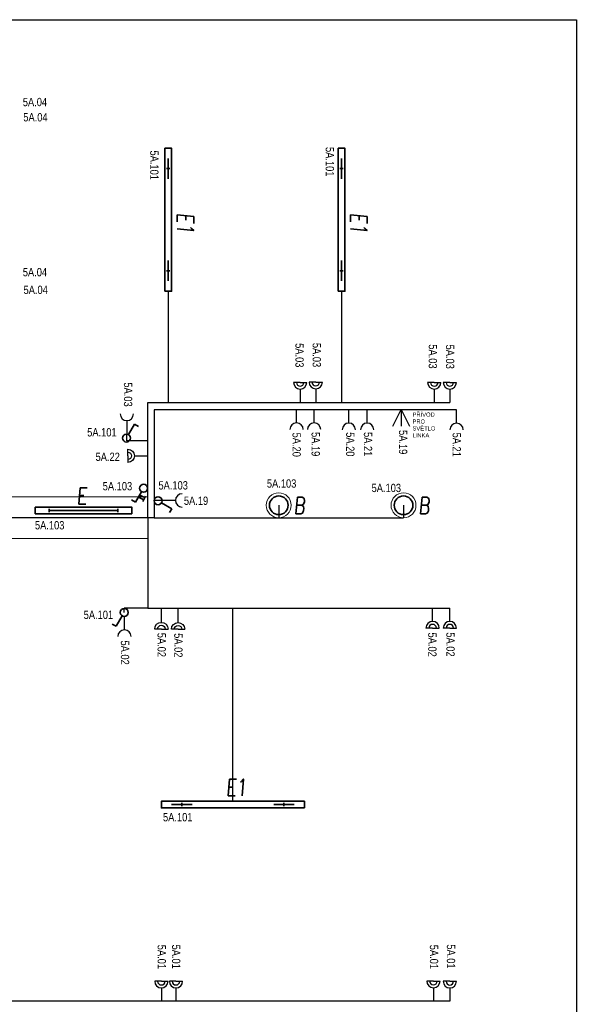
# Model space of a CAD drawing. Header units: millimetres. Extents: x 370888 to 505664, y 284292 to 447185.
# Tile 5 of 41: x 392924 to 399617, y 296131 to 307972. Entities that reach past the tile are written whole.
import ezdxf
from ezdxf.enums import TextEntityAlignment as Align

# ---------------------------------------------------------------- set-up
doc = ezdxf.new("R2010")
doc.units = ezdxf.units.MM
doc.header["$LTSCALE"] = 100
doc.layers.get('0').update_dxf_attribs({"color": 21, "linetype": 'CONTINUOUS'})
for name, color, linetype, lineweight in [('2DE_OBL', 91, 'CONTINUOUS', 35), ('2DE_OBL_L1', 91, 'CONTINUOUS', 35), ('CP_DETAL', 33, 'CONTINUOUS', 18), ('E_SVĚTLA POPIS', 130, 'CONTINUOUS', 30), ('E_VEDENÍ SILNOPROUD', 50, 'CONTINUOUS', 25), ('E_VYPINACE', 170, 'CONTINUOUS', 35), ('E_ZÁSUVKY POPIS', 111, 'CONTINUOUS', 30), ('E_ZÁSUVKY-DVOJITE', 7, 'CONTINUOUS', 30), ('E_ZÁSUVKY.OST.+VYVODY', 11, 'CONTINUOUS', 30), ('E_ŽLABY', 40, 'CONTINUOUS', 15), ('U1 LIGHTING', 10, 'CONTINUOUS', 35)]:
    doc.layers.add(name, color=color, linetype=linetype, lineweight=lineweight)
for name, color, linetype in [('E_RÁM', 253, 'CONTINUOUS'), ('PRIPOJKA 230V', 1, 'CONTINUOUS'), ('ŽLAB', 7, 'CONTINUOUS')]:
    doc.layers.add(name, color=color, linetype=linetype)
doc.styles.add('CP_ATTR', font='ROMANS.SHX')
doc.styles.add('CS-ROMANS', font='romans.shx', dxfattribs={"width": 0.75, "oblique": 5})
doc.styles.get("Standard").update_dxf_attribs({"font": 'arial.ttf'})

# ---------------------------------------------------------------- blocks, each defined once
blk = doc.blocks.new('A$C3423193F')
at = {"color": 1, "linetype": 'ByBlock'}
for p, q in [((80, 240), (0, 240)), ((80, 240), (160, 240)), ((80, 160), (80, 0))]:
    blk.add_line(p, q, dxfattribs=at)
for radius in [80, 45.2]:
    blk.add_arc((80, 240), radius, 180, 0, dxfattribs=at)
blk = doc.blocks.new('zasuvka_jednoducha')
at = {"color": 1, "lineweight": 30}
blk.add_line((19281, 12983), (19281, 13143), dxfattribs=at)
blk.add_arc((19281, 12903), 80, 0, 180, dxfattribs=at)
blk = doc.blocks.new('E')
at = {"layer": 'U1 LIGHTING', "style": 'CS-ROMANS', "oblique": 5, "width": 0.75}
blk.add_text('E', height=200, dxfattribs=at).set_placement((229480, 21709))
blk = doc.blocks.new('*U28', base_point=(57391, -22719))
at = {"lineweight": 30, "ltscale": 0.1}
for p, q in [((57291, -22519), (57391, -22719)), ((57391, -22719), (57391, -22519)), ((57391, -22719), (57491, -22519))]:
    blk.add_line(p, q, dxfattribs=at)
blk = doc.blocks.new('pripojka 230V')
at = {"layer": 'PRIPOJKA 230V', "color": 1, "xscale": -1}
blk.add_blockref('*U28', (0, -2, -40), dxfattribs=at)
blk = doc.blocks.new('*U30')
at = {"color": 0, "linetype": 'ByBlock'}
for p, q in [((24, 249.57), (96, 374.28)), ((96, 374.28), (143.56, 346.82))]:
    blk.add_line(p, q, dxfattribs=at)
blk.add_circle((0, 208), 48, dxfattribs=at)
blk = doc.blocks.new('prepinas-svetel-jednoduchy')
at = {"layer": 'E_VYPINACE', "rotation": 89.99999999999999}
blk.add_blockref('*U30', (208, 2), dxfattribs=at)
blk = doc.blocks.new('*U24')
at = {"color": 0, "linetype": 'ByBlock'}
for p, q in [((24, 249.57), (96, 374.28)), ((96, 374.28), (143.56, 346.82))]:
    blk.add_line(p, q, dxfattribs=at)
blk.add_circle((0, 208), 48, dxfattribs=at)
blk = doc.blocks.new('tlacitko_prepinac_svetla')
at = {"layer": 'E_VYPINACE'}
for points in [[(16875, 8774), (16940, 8744)], [(16888, 8798), (16951, 8769)], [(16930, 8722), (16960, 8787)]]:
    blk.add_lwpolyline(points, dxfattribs=at)
at = {"layer": 'E_VYPINACE', "rotation": 180}
blk.add_blockref('*U24', (16937, 9090), dxfattribs=at)
blk = doc.blocks.new('2DELLI009_CZ')
for p, q in [((-0.5, 0.1), (-0.5, -0.1)), ((-0.5, 0), (0.5, 0)), ((0.5, 0.1), (0.5, -0.1))]:
    blk.add_line(p, q)
blk.add_lwpolyline([(-0.7, 0.2), (0.7, 0.2), (0.7, -0.2), (-0.7, -0.2)], close=True)
at = {"linetype": 'ByBlock', "style": 'CP_ATTR', "flags": 9}
for tag, p in [('NAME', (-0.092, -0.018)), ('GROUP', (-0.092, -0.018)), ('NUMBER', (-0.092, -0.018)), ('PRODUCER', (-0.092, -0.018)), ('ARTICLE', (-0.092, -0.018)), ('CHARACTER', (-0.092, -0.018)), ('VOLTAGE', (-0.092, -0.019)), ('WEIGHT', (-0.092, -0.018)), ('OTHER', (-0.092, -0.018)), ('PRODUCT-TYPE', (-0.092, -0.019)), ('ORDER-NO', (-0.092, -0.019)), ('POWER', (-0.092, -0.019))]:
    blk.add_attdef(tag, text='', height=0.00005, dxfattribs=at).set_placement(p, align=Align.MIDDLE_LEFT)
blk = doc.blocks.new('2DELLI018_CZ')
for p, q in [((-0.5, 0.1), (-0.5, -0.1)), ((0.5, 0.1), (0.5, -0.1)), ((-0.6, 0), (-0.4, 0)), ((0.4, 0), (0.6, 0))]:
    blk.add_line(p, q)
blk.add_lwpolyline([(-0.7, 0.2), (0.7, 0.2), (0.7, -0.2), (-0.7, -0.2)], close=True)
at = {"linetype": 'ByBlock', "style": 'CP_ATTR', "flags": 9}
for tag, p in [('NAME', (-0.0919, -0.0183)), ('NUMBER', (-0.0919, -0.0185)), ('CHARACTER', (-0.0919, -0.0184)), ('PRODUCT-TYPE', (-0.0919, -0.0186)), ('ORDER-NO', (-0.0919, -0.0187)), ('OTHER', (-0.0918, -0.0183)), ('PRODUCER', (-0.0917, -0.0183)), ('ARTICLE', (-0.0916, -0.0183)), ('VOLTAGE', (-0.0916, -0.0185)), ('GROUP', (-0.0915, -0.0185)), ('WEIGHT', (-0.0915, -0.0184)), ('POWER', (-0.0915, -0.0187))]:
    blk.add_attdef(tag, text='', height=0.00005, dxfattribs=at).set_placement(p, align=Align.MIDDLE_LEFT)
blk = doc.blocks.new('E1')
at = {"layer": 'U1 LIGHTING', "style": 'CS-ROMANS', "oblique": 5, "width": 0.75}
blk.add_text('E1', height=200, dxfattribs=at).set_placement((229480, 21709))
blk = doc.blocks.new('2DELPH010_CZ')
blk.add_ellipse((0, 0), major_axis=(-0.053, 0.053), ratio=1, start_param=3.926991, end_param=10.210176)
at = {"layer": 'CP_DETAL'}
blk.add_ellipse((0, 0), major_axis=(-0.0707, 0.0707), ratio=1, start_param=3.926991, end_param=10.210176, dxfattribs=at)
at = {"linetype": 'ByBlock', "style": 'CP_ATTR', "flags": 9}
for tag in ['NAME', 'GROUP', 'NUMBER', 'PRODUCER', 'ARTICLE', 'PRODUCT-TYPE', 'ORDER-NO', 'CHARACTER', 'POWER', 'VOLTAGE', 'WEIGHT', 'OTHER']:
    blk.add_attdef(tag, text='', height=0.00000005, dxfattribs=at).set_placement((-0.0001, 0), align=Align.MIDDLE_LEFT)
blk = doc.blocks.new('B')
at = {"layer": 'U1 LIGHTING', "style": 'CS-ROMANS', "oblique": 5, "width": 0.75}
blk.add_text('B', height=200, dxfattribs=at).set_placement((229480, 21709))
blk = doc.blocks.new('*U67')
for p, q in [((0, -250), (0, 250)), ((0, 250), (6662.5, 250)), ((6662.5, 250), (6662.5, -250)), ((6662.5, -250), (0, -250))]:
    blk.add_line(p, q)
at = {"style": 'CP_ATTR', "flags": 9}
for tag in ['NAME', 'PRODUCER', 'PRODUCT-TYPE', 'ARTICLE', 'FLOW', 'NUMBER', 'SYSTEM', 'FORM', 'SIZE', 'OTHER']:
    blk.add_attdef(tag, (0, 0), '', height=0.0001, dxfattribs=at)

msp = doc.modelspace()

# ---------------------------------------------------------------- linework, layer by layer
at = {"layer": 'E_RÁM', "color": 252, "true_color": 0x939598}
msp.add_lwpolyline([(399617, 284292), (373037, 284292), (373037, 307972), (399617, 307972)], close=True, dxfattribs=at)
at = {"layer": 'E_VEDENÍ SILNOPROUD'}
for p, q in [((394710, 304707), (394710, 303370)), ((396794, 304707), (396794, 303370)), ((394464, 301982), (394464, 303370)), ((394464, 303370), (398096, 303370)), ((398177, 303281), (394539, 303281)), ((394539, 303281), (394539, 301982)), ((394212, 302907), (394212, 302990)), ((394464, 302907), (394212, 302907)), ((394635, 302191), (394539, 302191)), ((396039, 302132), (396039, 301982)), ((397539, 302132), (397539, 301982)), ((394539, 301982), (379001, 301982)), ((394464, 301982), (394464, 300895)), ((394539, 301982), (397539, 301982)), ((394464, 300895), (394181, 300895)), ((394181, 300844), (394181, 300895)), ((394464, 300895), (398096, 300895)), ((395487, 298572), (395487, 300895)), ((398096, 296170), (392827, 296170))]:
    msp.add_line(p, q, dxfattribs=at)

# ---------------------------------------------------------------- block references
at = {"rotation": 270}
for p in [(373108, 535129), (375192, 535129)]:
    msp.add_blockref('E1', p, dxfattribs=at)
msp.add_blockref('E1', (165924, 276930))
at = {"layer": '2DE_OBL', "xscale": 1228.571428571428, "yscale": 200, "zscale": 1000}
for p, rotation in [((394710, 305567), 89.99999999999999), ((396794, 305567), 89.99999999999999), ((395487, 298532), 180)]:
    msp.add_blockref('2DELLI018_CZ', p, dxfattribs=dict(at, rotation=rotation))
at = {"layer": '2DE_OBL', "xscale": 1500, "yscale": 1500, "zscale": 252.5252525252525}
for p in [(396039, 302132), (397539, 302132)]:
    msp.add_blockref('2DELPH010_CZ', p, dxfattribs=at)
at = {"layer": '2DE_OBL_L1', "xscale": 828.5714285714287, "yscale": 200, "zscale": 1000}
msp.add_blockref('2DELLI009_CZ', (393691, 302071), dxfattribs=at)
at = {"layer": 'E_VYPINACE'}
for p, rotation in [((394206, 302940), 270), ((394183, 300843), 89.99999999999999)]:
    msp.add_blockref('prepinas-svetel-jednoduchy', p, dxfattribs=dict(at, rotation=rotation))
at = {"layer": 'E_ZÁSUVKY-DVOJITE'}
for p in [(396216, 303370), (396404, 303373), (397829, 303370), (398016, 303370), (394547, 296168), (394723, 296168), (397819, 296170), (398016, 296167)]:
    msp.add_blockref('A$C3423193F', p, dxfattribs=at)
at = {"layer": 'E_ZÁSUVKY-DVOJITE', "xscale": -1}
for p, rotation in [((394463, 302807), 89.99999999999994), ((394547, 300884), 180), ((394748, 300882), 180)]:
    msp.add_blockref('A$C3423193F', p, dxfattribs=dict(at, rotation=rotation))
at = {"layer": 'E_ZÁSUVKY-DVOJITE', "rotation": 180}
for p in [(397969, 300895), (398176, 300895)]:
    msp.add_blockref('A$C3423193F', p, dxfattribs=at)
at = {"layer": 'E_ZÁSUVKY.OST.+VYVODY', "color": 1}
for name, p in [('zasuvka_jednoducha', (376972, 290140)), ('zasuvka_jednoducha', (377183, 290139)), ('zasuvka_jednoducha', (377600, 290138)), ('zasuvka_jednoducha', (377821, 290138)), ('zasuvka_jednoducha', (378896, 290137)), ('tlacitko_prepinac_svetla', (377476, 293455)), ('zasuvka_jednoducha', (374902, 287651))]:
    msp.add_blockref(name, p, dxfattribs=at)
at = {"layer": 'E_ZÁSUVKY.OST.+VYVODY', "rotation": 180}
msp.add_blockref('pripojka 230V', (397511, 303282), dxfattribs=at)
at = {"layer": 'E_ZÁSUVKY.OST.+VYVODY', "color": 1}
for p, rotation in [((413493, 316133), 180), ((407779, 282910), 89.99999999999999)]:
    msp.add_blockref('zasuvka_jednoducha', p, dxfattribs=dict(at, rotation=rotation))
at = {"layer": 'E_ŽLABY'}
for name, p in [('*U67', (387802, 301982)), ('B', (166739, 280320)), ('B', (168239, 280320))]:
    msp.add_blockref(name, p, dxfattribs=at)
at = {"layer": 'U1 LIGHTING'}
msp.add_blockref('E', (164128, 280435), dxfattribs=at)
at = {"layer": 'ŽLAB', "rotation": 180}
msp.add_blockref('prepinas-svetel-jednoduchy', (394588, 302189), dxfattribs=at)

# ---------------------------------------------------------------- texts
at = {"layer": 'E_SVĚTLA POPIS', "width": 0.8}
for p in [(394493, 306399), (396603, 306441)]:
    msp.add_text('5A.101', height=100, rotation=270, dxfattribs=at).set_placement(p)
for s, p in [('5A.101', (393735, 302960)), ('5A.103', (395896, 302344)), ('5A.103', (393922, 302312)), ('5A.103', (394592, 302322)), ('5A.103', (397155, 302291)), ('5A.103', (393107, 301842)), ('5A.101', (393693, 300765)), ('5A.101', (394647, 298331))]:
    msp.add_text(s, height=100, dxfattribs=at).set_placement(p)
at = {"layer": 'E_ZÁSUVKY POPIS', "width": 0.8}
for s, p in [('5A.04', (392961, 306932)), ('5A.04', (392967, 306749)), ('5A.04', (392961, 304886)), ('5A.04', (392970, 304673)), ('5A.22', (393836, 302665)), ('5A.19', (394898, 302137))]:
    msp.add_text(s, height=100, dxfattribs=at).set_placement(p)
for s, p in [('5A.03', (396239, 304082)), ('5A.03', (396446, 304085)), ('5A.03', (397842, 304068)), ('5A.03', (398049, 304065)), ('5A.03', (394177, 303610)), ('5A.19', (397484, 303037)), ('5A.20', (396204, 303006)), ('5A.19', (396433, 303013)), ('5A.20', (396849, 303011)), ('5A.21', (397062, 303013)), ('5A.21', (398129, 303006)), ('5A.02', (394581, 300599)), ('5A.02', (394782, 300594)), ('5A.02', (397836, 300602)), ('5A.02', (398054, 300604)), ('5A.02', (394140, 300506)), ('5A.01', (394582, 296847)), ('5A.01', (394755, 296849)), ('5A.01', (397856, 296847)), ('5A.01', (398060, 296852))]:
    msp.add_text(s, height=100, rotation=270, dxfattribs=at).set_placement(p)
at = {"layer": 'E_ZÁSUVKY POPIS', "insert": (397647, 303248), "char_height": 50, "attachment_point": 1}
msp.add_mtext_dynamic_manual_height_columns('PŘÍVOD PRO SVĚTLO\\PLINKA', width=210, gutter_width=12.5, heights=[0], dxfattribs=at)

doc.saveas('drawing.dxf')
